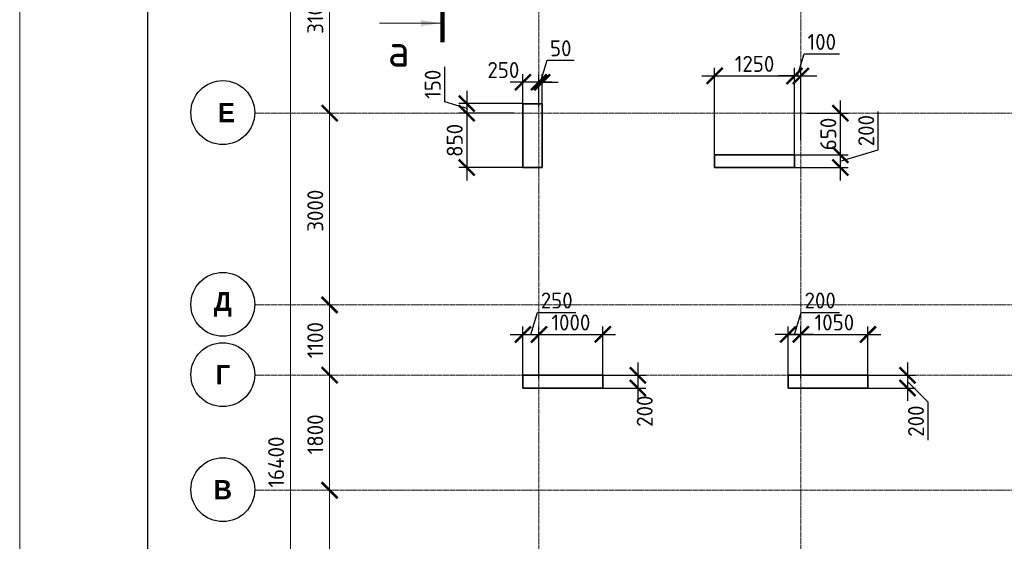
# Model space of a CAD drawing. Header units: millimetres. Extents: x 349531 to 1063351, y -131924 to 96186.
# Tile 18 of 230: x 433982 to 449396, y -34690 to -26529. Entities that reach past the tile are written whole.
import ezdxf

# ---------------------------------------------------------------- set-up
doc = ezdxf.new("R2010")
doc.units = ezdxf.units.MM
doc.linetypes.add('______5', pattern=[1100, 800, -100, 100, -100])
doc.linetypes.add('осевая', pattern=[50.8, 31.75, -6.35, 6.35, -6.35])
doc.layers.add('Колонна_ бетон', color=7, linetype='Continuous', lineweight=50, true_color=0xb4b496)
for name, color, linetype, lineweight in [('Конструкции 0.5', 5, 'Continuous', 50), ('Оси', 40, '______5', 18), ('размер', 1, 'Continuous', 25), ('РАЗМЕРЫ', 1, 'Continuous', 9), ('ТОНКИЕ', 7, 'Continuous', 9), ('Узлы', 7, 'Continuous', 0)]:
    doc.layers.add(name, color=color, linetype=linetype, lineweight=lineweight)
doc.layers.add('ТОЛСТЫЕ_ОСНОВНЫЕ', color=6, linetype='Continuous')
doc.styles.add('Century Gothic', font='GOTHIC.TTF')
doc.styles.add('GOST-2.304_Type-B', font='GOST_Common.ttf')
doc.dimstyles.new('СПДС', dxfattribs={"dimscale": 100, "dimtxt": 2.5, "dimasz": 2.5, "dimexe": 1.25, "dimexo": 0, "dimtad": 1, "dimdec": 0, "dimtxsty": 'GOST-2.304_Type-B', "dimblk": 'ARCHTICK', "dimcen": 2.5, "dimdle": 2, "dimadec": 0, "dimazin": 2, "dimtfac": 0.75, "dimtdec": 0, "dimtmove": 1, "dimatfit": 3, "dimfxl": 1, "dimtolj": 1, "dimarcsym": 1})

# ---------------------------------------------------------------- blocks, each defined once
blk = doc.blocks.new('_ArchTick')
at = {"color": 0, "linetype": 'ByBlock', "const_width": 0.15}
blk.add_lwpolyline([(-0.5, -0.5), (0.5, 0.5)], dxfattribs=at)
blk = doc.blocks.new('*D1693')
at = {"color": 0, "lineweight": -2, "transparency": 16777216}
for p, q in [((979756, -14893), (979756, 1907)), ((979756, 1707), (979881, 1707)), ((979756, -14693), (979881, -14693))]:
    blk.add_line(p, q, dxfattribs=at)
at = {"layer": 'DEFPOINTS', "color": 0, "transparency": 16777216}
for p in [(979756, 1707), (979756, 1707), (979756, -14693)]:
    blk.add_point(p, dxfattribs=at)
at = {"color": 0, "lineweight": -2, "transparency": 16777216, "xscale": 250, "yscale": 250, "zscale": 250}
for p, rotation in [((979756, 1707), 90), ((979756, -14693), 270)]:
    blk.add_blockref('_ArchTick', p, dxfattribs=dict(at, rotation=rotation))
at = {"color": 0, "transparency": 16777216, "insert": (979531, -6851), "char_height": 250, "width": 104166.67, "attachment_point": 5, "rotation": 90, "style": 'GOST-2.304_Type-B'}
blk.add_mtext('\\A1;16400', dxfattribs=at)
blk = doc.blocks.new('NSY101')
at = {"color": 0, "linetype": 'ByBlock', "lineweight": -2}
blk.add_circle((0, 0), 50, dxfattribs=at)
blk = doc.blocks.new('СЛОЖНЫЙ_ОБЪЕКТ_25')
at = {"layer": 'Оси', "color": 16, "linetype": 'Continuous', "lineweight": 25, "transparency": 33554687, "xscale": 9.999999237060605, "yscale": 9.999999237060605, "zscale": 9.999999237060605}
blk.add_blockref('NSY101', (-12319, -12597), dxfattribs=at)
at = {"layer": 'Оси', "color": 16, "linetype": 'Continuous', "lineweight": 25, "transparency": 33554687, "insert": (-12319, -12597), "char_height": 300, "width": 390, "attachment_point": 5, "style": 'Century Gothic'}
blk.add_mtext('\\A1;{\\fCentury Gothic|i0|b1;\\H300.000000;\\W1.000000;\\C16;В}\\P', dxfattribs=at)
blk = doc.blocks.new('СЛОЖНЫЙ_ОБЪЕКТ_26')
at = {"layer": 'Оси', "color": 16, "linetype": 'Continuous', "lineweight": 25, "transparency": 33554687, "xscale": 9.999999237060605, "yscale": 9.999999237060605, "zscale": 9.999999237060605}
blk.add_blockref('NSY101', (-12319, -10797), dxfattribs=at)
at = {"layer": 'Оси', "color": 16, "linetype": 'Continuous', "lineweight": 25, "transparency": 33554687, "insert": (-12319, -10797), "char_height": 300, "width": 345, "attachment_point": 5, "style": 'Century Gothic'}
blk.add_mtext('\\A1;{\\fCentury Gothic|i0|b1;\\H300.000000;\\W1.000000;\\C16;Г}\\P', dxfattribs=at)
blk = doc.blocks.new('СЛОЖНЫЙ_ОБЪЕКТ_27')
at = {"layer": 'Оси', "color": 16, "linetype": 'Continuous', "lineweight": 25, "transparency": 33554687, "xscale": 9.999999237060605, "yscale": 9.999999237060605, "zscale": 9.999999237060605}
blk.add_blockref('NSY101', (-12319, -9697), dxfattribs=at)
at = {"layer": 'Оси', "color": 16, "linetype": 'Continuous', "lineweight": 25, "transparency": 33554687, "insert": (-12319, -9697), "char_height": 300, "width": 470, "attachment_point": 5, "style": 'Century Gothic'}
blk.add_mtext('\\A1;{\\fCentury Gothic|i0|b1;\\H300.000000;\\W1.000000;\\C16;Д}\\P', dxfattribs=at)
blk = doc.blocks.new('СЛОЖНЫЙ_ОБЪЕКТ_62')
at = {"layer": 'Оси', "color": 16, "linetype": 'Continuous', "lineweight": 25, "transparency": 33554687, "xscale": 9.999999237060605, "yscale": 9.999999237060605, "zscale": 9.999999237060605}
blk.add_blockref('NSY101', (-12319, -6697), dxfattribs=at)
at = {"layer": 'Оси', "color": 16, "linetype": 'Continuous', "lineweight": 25, "transparency": 33554687, "insert": (-12319, -6697), "char_height": 300, "width": 480, "attachment_point": 5, "style": 'Century Gothic'}
blk.add_mtext('\\A1;{\\fCentury Gothic|i0|b1;\\H300.000000;\\W1.000000;\\C16; Е}\\P', dxfattribs=at)
blk = doc.blocks.new('*D1675')
at = {"color": 0, "lineweight": -2, "transparency": 16777216}
for p, q in [((980369, -9993), (980369, -7093)), ((980369, -7293), (980494, -7293)), ((980369, -9793), (980494, -9793))]:
    blk.add_line(p, q, dxfattribs=at)
at = {"layer": 'DEFPOINTS', "color": 0, "transparency": 16777216}
for p in [(980369, -7293), (980369, -7293), (980369, -9793)]:
    blk.add_point(p, dxfattribs=at)
at = {"color": 0, "lineweight": -2, "transparency": 16777216, "xscale": 250, "yscale": 250, "zscale": 250}
for p, rotation in [((980369, -7293), 90), ((980369, -9793), 270)]:
    blk.add_blockref('_ArchTick', p, dxfattribs=dict(at, rotation=rotation))
at = {"color": 0, "transparency": 16777216, "insert": (980144, -8568), "char_height": 250, "width": 83333.33, "attachment_point": 5, "rotation": 90, "style": 'GOST-2.304_Type-B'}
blk.add_mtext('\\A1;2500', dxfattribs=at)
blk = doc.blocks.new('*D1676')
at = {"color": 0, "lineweight": -2, "transparency": 16777216}
for p, q in [((980369, -7493), (980369, -5293)), ((980369, -5493), (980494, -5493)), ((980369, -7293), (980494, -7293))]:
    blk.add_line(p, q, dxfattribs=at)
at = {"layer": 'DEFPOINTS', "color": 0, "transparency": 16777216}
for p in [(980369, -5493), (980369, -5493), (980369, -7293)]:
    blk.add_point(p, dxfattribs=at)
at = {"color": 0, "lineweight": -2, "transparency": 16777216, "xscale": 250, "yscale": 250, "zscale": 250}
for p, rotation in [((980369, -5493), 90), ((980369, -7293), 270)]:
    blk.add_blockref('_ArchTick', p, dxfattribs=dict(at, rotation=rotation))
at = {"color": 0, "transparency": 16777216, "insert": (980144, -6418), "char_height": 250, "width": 83333.33, "attachment_point": 5, "rotation": 90, "style": 'GOST-2.304_Type-B'}
blk.add_mtext('\\A1;1800', dxfattribs=at)
blk = doc.blocks.new('*D1677')
at = {"color": 0, "lineweight": -2, "transparency": 16777216}
for p, q in [((980369, -5693), (980369, -4193)), ((980369, -4393), (980494, -4393)), ((980369, -5493), (980494, -5493))]:
    blk.add_line(p, q, dxfattribs=at)
at = {"layer": 'DEFPOINTS', "color": 0, "transparency": 16777216}
for p in [(980369, -4393), (980369, -4393), (980369, -5493)]:
    blk.add_point(p, dxfattribs=at)
at = {"color": 0, "lineweight": -2, "transparency": 16777216, "xscale": 250, "yscale": 250, "zscale": 250}
for p, rotation in [((980369, -4393), 90), ((980369, -5493), 270)]:
    blk.add_blockref('_ArchTick', p, dxfattribs=dict(at, rotation=rotation))
at = {"color": 0, "transparency": 16777216, "insert": (980144, -4943), "char_height": 250, "width": 83333.33, "attachment_point": 5, "rotation": 90, "style": 'GOST-2.304_Type-B'}
blk.add_mtext('\\A1;1100', dxfattribs=at)
blk = doc.blocks.new('*D1678')
at = {"color": 0, "lineweight": -2, "transparency": 16777216}
for p, q in [((980369, -4593), (980369, -1193)), ((980369, -1393), (980494, -1393)), ((980369, -4393), (980494, -4393))]:
    blk.add_line(p, q, dxfattribs=at)
at = {"layer": 'DEFPOINTS', "color": 0, "transparency": 16777216}
for p in [(980369, -1393), (980369, -1393), (980369, -4393)]:
    blk.add_point(p, dxfattribs=at)
at = {"color": 0, "lineweight": -2, "transparency": 16777216, "xscale": 250, "yscale": 250, "zscale": 250}
for p, rotation in [((980369, -1393), 90), ((980369, -4393), 270)]:
    blk.add_blockref('_ArchTick', p, dxfattribs=dict(at, rotation=rotation))
at = {"color": 0, "transparency": 16777216, "insert": (980144, -2918), "char_height": 250, "width": 83333.33, "attachment_point": 5, "rotation": 90, "style": 'GOST-2.304_Type-B'}
blk.add_mtext('\\A1;3000', dxfattribs=at)
blk = doc.blocks.new('*D1679')
at = {"color": 0, "lineweight": -2, "transparency": 16777216}
for p, q in [((980369, -1593), (980369, 1907)), ((979945, 1707), (980494, 1707)), ((980369, -1393), (980494, -1393))]:
    blk.add_line(p, q, dxfattribs=at)
at = {"layer": 'DEFPOINTS', "color": 0, "transparency": 16777216}
for p in [(979945, 1707), (980369, 1707), (980369, -1393)]:
    blk.add_point(p, dxfattribs=at)
at = {"color": 0, "lineweight": -2, "transparency": 16777216, "xscale": 250, "yscale": 250, "zscale": 250}
for p, rotation in [((980369, 1707), 90), ((980369, -1393), 270)]:
    blk.add_blockref('_ArchTick', p, dxfattribs=dict(at, rotation=rotation))
at = {"color": 0, "transparency": 16777216, "insert": (980144, 157), "char_height": 250, "width": 83333.33, "attachment_point": 5, "rotation": 90, "style": 'GOST-2.304_Type-B'}
blk.add_mtext('\\A1;3100', dxfattribs=at)
blk = doc.blocks.new('*D852')
at = {"layer": 'DEFPOINTS', "color": 0, "transparency": 16777216}
for p in [(441861, -27842, 360), (440980, -27992), (441716, -27992)]:
    blk.add_point(p, dxfattribs=at)
at = {"layer": 'РАЗМЕРЫ', "color": 0, "lineweight": -2, "transparency": 16777216}
for p, q in [((440636, -27814), (440636, -27264)), ((440980, -27642), (440980, -28192)), ((440980, -27917), (440636, -27814)), ((441861, -27842), (440855, -27842)), ((441716, -27992), (440855, -27992))]:
    blk.add_line(p, q, dxfattribs=at)
at = {"layer": 'РАЗМЕРЫ', "color": 0, "lineweight": -2, "transparency": 16777216, "xscale": 250, "yscale": 250, "zscale": 250}
for p, rotation in [((440980, -27842), 90), ((440980, -27992), 270)]:
    blk.add_blockref('_ArchTick', p, dxfattribs=dict(at, rotation=rotation))
at = {"layer": 'РАЗМЕРЫ', "color": 0, "transparency": 16777216, "insert": (440448, -27539), "char_height": 250, "attachment_point": 5, "rotation": 90, "style": 'GOST-2.304_Type-B'}
blk.add_mtext('\\A1;150', dxfattribs=at)
blk = doc.blocks.new('*D853')
at = {"layer": 'DEFPOINTS', "color": 0, "transparency": 16777216}
for p in [(441471, -27992), (440980, -28842), (441861, -28842, 360)]:
    blk.add_point(p, dxfattribs=at)
at = {"layer": 'РАЗМЕРЫ', "color": 0, "lineweight": -2, "transparency": 16777216}
for p, q in [((440980, -27792), (440980, -29042)), ((441471, -27992), (440855, -27992)), ((441861, -28842), (440855, -28842))]:
    blk.add_line(p, q, dxfattribs=at)
at = {"layer": 'РАЗМЕРЫ', "color": 0, "lineweight": -2, "transparency": 16777216, "xscale": 250, "yscale": 250, "zscale": 250}
for p, rotation in [((440980, -27992), 90), ((440980, -28842), 270)]:
    blk.add_blockref('_ArchTick', p, dxfattribs=dict(at, rotation=rotation))
at = {"layer": 'РАЗМЕРЫ', "color": 0, "transparency": 16777216, "insert": (440792, -28417), "char_height": 250, "attachment_point": 5, "rotation": 90, "style": 'GOST-2.304_Type-B'}
blk.add_mtext('\\A1;850', dxfattribs=at)
blk = doc.blocks.new('*D854')
at = {"layer": 'DEFPOINTS', "color": 0, "transparency": 16777216}
for p in [(446111, -27408), (444861, -28692), (446111, -28692)]:
    blk.add_point(p, dxfattribs=at)
at = {"layer": 'РАЗМЕРЫ', "color": 0, "lineweight": -2, "transparency": 16777216}
for p, q in [((444661, -27408), (446311, -27408)), ((444861, -28692), (444861, -27283)), ((446111, -28692), (446111, -27283))]:
    blk.add_line(p, q, dxfattribs=at)
at = {"layer": 'РАЗМЕРЫ', "color": 0, "lineweight": -2, "transparency": 16777216, "xscale": 250, "yscale": 250, "zscale": 250, "rotation": 180}
blk.add_blockref('_ArchTick', (444861, -27408), dxfattribs=at)
at = {"layer": 'РАЗМЕРЫ', "color": 0, "lineweight": -2, "transparency": 16777216, "xscale": 250, "yscale": 250, "zscale": 250}
blk.add_blockref('_ArchTick', (446111, -27408), dxfattribs=at)
at = {"layer": 'РАЗМЕРЫ', "color": 0, "transparency": 16777216, "insert": (445486, -27220), "char_height": 250, "attachment_point": 5, "style": 'GOST-2.304_Type-B'}
blk.add_mtext('\\A1;1250', dxfattribs=at)
blk = doc.blocks.new('*D855')
at = {"layer": 'DEFPOINTS', "color": 0, "transparency": 16777216}
for p in [(446211, -27408), (446111, -28413), (446211, -28413)]:
    blk.add_point(p, dxfattribs=at)
at = {"layer": 'РАЗМЕРЫ', "color": 0, "lineweight": -2, "transparency": 16777216}
for p, q in [((446161, -27408), (446264, -27064)), ((446264, -27064), (446814, -27064)), ((446111, -27408), (445861, -27408)), ((446111, -28413), (446111, -27283)), ((446111, -27408), (446211, -27408)), ((446211, -28413), (446211, -27283)), ((446211, -27408), (446461, -27408))]:
    blk.add_line(p, q, dxfattribs=at)
at = {"layer": 'РАЗМЕРЫ', "color": 0, "lineweight": -2, "transparency": 16777216, "xscale": 250, "yscale": 250, "zscale": 250}
blk.add_blockref('_ArchTick', (446111, -27408), dxfattribs=at)
at = {"layer": 'РАЗМЕРЫ', "color": 0, "lineweight": -2, "transparency": 16777216, "xscale": 250, "yscale": 250, "zscale": 250, "rotation": 180}
blk.add_blockref('_ArchTick', (446211, -27408), dxfattribs=at)
at = {"layer": 'РАЗМЕРЫ', "color": 0, "transparency": 16777216, "insert": (446539, -26876), "char_height": 250, "attachment_point": 5, "style": 'GOST-2.304_Type-B'}
blk.add_mtext('\\A1;100', dxfattribs=at)
blk = doc.blocks.new('*D856')
at = {"layer": 'DEFPOINTS', "color": 0, "transparency": 16777216}
for p in [(446297, -27992, -560), (446111, -28642, -200), (446828, -28642)]:
    blk.add_point(p, dxfattribs=at)
at = {"layer": 'РАЗМЕРЫ', "color": 0, "lineweight": -2, "transparency": 16777216}
for p, q in [((446828, -27792), (446828, -28842)), ((446297, -27992), (446953, -27992)), ((446111, -28642), (446953, -28642))]:
    blk.add_line(p, q, dxfattribs=at)
at = {"layer": 'РАЗМЕРЫ', "color": 0, "lineweight": -2, "transparency": 16777216, "xscale": 250, "yscale": 250, "zscale": 250}
for p, rotation in [((446828, -27992), 90), ((446828, -28642), 270)]:
    blk.add_blockref('_ArchTick', p, dxfattribs=dict(at, rotation=rotation))
at = {"layer": 'РАЗМЕРЫ', "color": 0, "transparency": 16777216, "insert": (446641, -28317), "char_height": 250, "attachment_point": 5, "rotation": 90, "style": 'GOST-2.304_Type-B'}
blk.add_mtext('\\A1;650', dxfattribs=at)
blk = doc.blocks.new('*D857')
at = {"layer": 'DEFPOINTS', "color": 0, "transparency": 16777216}
for p in [(446383, -28642), (446071, -28842, -200), (446828, -28842)]:
    blk.add_point(p, dxfattribs=at)
at = {"layer": 'РАЗМЕРЫ', "color": 0, "lineweight": -2, "transparency": 16777216}
for p, q in [((447422, -28564), (447422, -27964)), ((446828, -28442), (446828, -29042)), ((446383, -28642), (446953, -28642)), ((446828, -28742), (447422, -28564)), ((446071, -28842), (446953, -28842))]:
    blk.add_line(p, q, dxfattribs=at)
at = {"layer": 'РАЗМЕРЫ', "color": 0, "lineweight": -2, "transparency": 16777216, "xscale": 250, "yscale": 250, "zscale": 250}
for p, rotation in [((446828, -28642), 90), ((446828, -28842), 270)]:
    blk.add_blockref('_ArchTick', p, dxfattribs=dict(at, rotation=rotation))
at = {"layer": 'РАЗМЕРЫ', "color": 0, "transparency": 16777216, "insert": (447234, -28264), "char_height": 250, "attachment_point": 5, "rotation": 90, "style": 'GOST-2.304_Type-B'}
blk.add_mtext('\\A1;200', dxfattribs=at)
blk = doc.blocks.new('*D864')
at = {"layer": 'DEFPOINTS', "color": 0, "transparency": 16777216}
for p in [(442111, -31453), (441861, -32142), (442111, -32142)]:
    blk.add_point(p, dxfattribs=at)
at = {"layer": 'РАЗМЕРЫ', "color": 0, "lineweight": -2, "transparency": 16777216}
for p, q in [((441986, -31453), (442089, -31109)), ((442089, -31109), (442689, -31109)), ((441861, -32142), (441861, -31328)), ((442111, -32142), (442111, -31328)), ((441661, -31453), (442311, -31453))]:
    blk.add_line(p, q, dxfattribs=at)
at = {"layer": 'РАЗМЕРЫ', "color": 0, "lineweight": -2, "transparency": 16777216, "xscale": 250, "yscale": 250, "zscale": 250, "rotation": 180}
blk.add_blockref('_ArchTick', (441861, -31453), dxfattribs=at)
at = {"layer": 'РАЗМЕРЫ', "color": 0, "lineweight": -2, "transparency": 16777216, "xscale": 250, "yscale": 250, "zscale": 250}
blk.add_blockref('_ArchTick', (442111, -31453), dxfattribs=at)
at = {"layer": 'РАЗМЕРЫ', "color": 0, "transparency": 16777216, "insert": (442389, -30922), "char_height": 250, "attachment_point": 5, "style": 'GOST-2.304_Type-B'}
blk.add_mtext('\\A1;250', dxfattribs=at)
blk = doc.blocks.new('*D865')
at = {"layer": 'DEFPOINTS', "color": 0, "transparency": 16777216}
for p in [(443111, -31453), (442111, -32142), (443111, -32142)]:
    blk.add_point(p, dxfattribs=at)
at = {"layer": 'РАЗМЕРЫ', "color": 0, "lineweight": -2, "transparency": 16777216}
for p, q in [((442111, -32142), (442111, -31328)), ((443111, -32142), (443111, -31328)), ((441911, -31453), (443311, -31453))]:
    blk.add_line(p, q, dxfattribs=at)
at = {"layer": 'РАЗМЕРЫ', "color": 0, "lineweight": -2, "transparency": 16777216, "xscale": 250, "yscale": 250, "zscale": 250, "rotation": 180}
blk.add_blockref('_ArchTick', (442111, -31453), dxfattribs=at)
at = {"layer": 'РАЗМЕРЫ', "color": 0, "lineweight": -2, "transparency": 16777216, "xscale": 250, "yscale": 250, "zscale": 250}
blk.add_blockref('_ArchTick', (443111, -31453), dxfattribs=at)
at = {"layer": 'РАЗМЕРЫ', "color": 0, "transparency": 16777216, "insert": (442611, -31266), "char_height": 250, "attachment_point": 5, "style": 'GOST-2.304_Type-B'}
blk.add_mtext('\\A1;1000', dxfattribs=at)
blk = doc.blocks.new('*D866')
at = {"layer": 'DEFPOINTS', "color": 0, "transparency": 16777216}
for p in [(446011, -31453), (446011, -32142), (446211, -32142)]:
    blk.add_point(p, dxfattribs=at)
at = {"layer": 'РАЗМЕРЫ', "color": 0, "lineweight": -2, "transparency": 16777216}
for p, q in [((446111, -31453), (446214, -31109)), ((446214, -31109), (446814, -31109)), ((446011, -32142), (446011, -31328)), ((446211, -32142), (446211, -31328)), ((446411, -31453), (445811, -31453))]:
    blk.add_line(p, q, dxfattribs=at)
at = {"layer": 'РАЗМЕРЫ', "color": 0, "lineweight": -2, "transparency": 16777216, "xscale": 250, "yscale": 250, "zscale": 250, "rotation": 180}
blk.add_blockref('_ArchTick', (446011, -31453), dxfattribs=at)
at = {"layer": 'РАЗМЕРЫ', "color": 0, "lineweight": -2, "transparency": 16777216, "xscale": 250, "yscale": 250, "zscale": 250}
blk.add_blockref('_ArchTick', (446211, -31453), dxfattribs=at)
at = {"layer": 'РАЗМЕРЫ', "color": 0, "transparency": 16777216, "insert": (446514, -30922), "char_height": 250, "attachment_point": 5, "style": 'GOST-2.304_Type-B'}
blk.add_mtext('\\A1;200', dxfattribs=at)
blk = doc.blocks.new('*D867')
at = {"layer": 'DEFPOINTS', "color": 0, "transparency": 16777216}
for p in [(447261, -31453), (446211, -32011), (447261, -32142, -360)]:
    blk.add_point(p, dxfattribs=at)
at = {"layer": 'РАЗМЕРЫ', "color": 0, "lineweight": -2, "transparency": 16777216}
for p, q in [((446211, -32011), (446211, -31328)), ((447261, -32142), (447261, -31328)), ((446011, -31453), (447461, -31453))]:
    blk.add_line(p, q, dxfattribs=at)
at = {"layer": 'РАЗМЕРЫ', "color": 0, "lineweight": -2, "transparency": 16777216, "xscale": 250, "yscale": 250, "zscale": 250, "rotation": 180}
blk.add_blockref('_ArchTick', (446211, -31453), dxfattribs=at)
at = {"layer": 'РАЗМЕРЫ', "color": 0, "lineweight": -2, "transparency": 16777216, "xscale": 250, "yscale": 250, "zscale": 250}
blk.add_blockref('_ArchTick', (447261, -31453), dxfattribs=at)
at = {"layer": 'РАЗМЕРЫ', "color": 0, "transparency": 16777216, "insert": (446736, -31266), "char_height": 250, "attachment_point": 5, "style": 'GOST-2.304_Type-B'}
blk.add_mtext('\\A1;1050', dxfattribs=at)
blk = doc.blocks.new('*D868')
at = {"layer": 'DEFPOINTS', "color": 0, "transparency": 16777216}
for p in [(447261, -32092), (447261, -32292), (447880, -32292)]:
    blk.add_point(p, dxfattribs=at)
at = {"layer": 'РАЗМЕРЫ', "color": 0, "lineweight": -2, "transparency": 16777216}
for p, q in [((447880, -31892), (447880, -32492)), ((447261, -32092), (448005, -32092)), ((447880, -32192), (448201, -32509)), ((447261, -32292), (448005, -32292)), ((448201, -32509), (448201, -33109))]:
    blk.add_line(p, q, dxfattribs=at)
at = {"layer": 'РАЗМЕРЫ', "color": 0, "lineweight": -2, "transparency": 16777216, "xscale": 250, "yscale": 250, "zscale": 250}
for p, rotation in [((447880, -32092), 90), ((447880, -32292), 270)]:
    blk.add_blockref('_ArchTick', p, dxfattribs=dict(at, rotation=rotation))
at = {"layer": 'РАЗМЕРЫ', "color": 0, "transparency": 16777216, "insert": (448014, -32809), "char_height": 250, "attachment_point": 5, "rotation": 90, "style": 'GOST-2.304_Type-B'}
blk.add_mtext('\\A1;200', dxfattribs=at)
blk = doc.blocks.new('*D869')
at = {"layer": 'DEFPOINTS', "color": 0, "transparency": 16777216}
for p in [(443046, -32092, -360), (443111, -32292, -360), (443660, -32292)]:
    blk.add_point(p, dxfattribs=at)
at = {"layer": 'РАЗМЕРЫ', "color": 0, "lineweight": -2, "transparency": 16777216}
for p, q in [((443660, -31892), (443660, -32492)), ((443046, -32092), (443785, -32092)), ((443111, -32292), (443785, -32292))]:
    blk.add_line(p, q, dxfattribs=at)
at = {"layer": 'РАЗМЕРЫ', "color": 0, "lineweight": -2, "transparency": 16777216, "xscale": 250, "yscale": 250, "zscale": 250}
for p, rotation in [((443660, -32092), 90), ((443660, -32292), 270)]:
    blk.add_blockref('_ArchTick', p, dxfattribs=dict(at, rotation=rotation))
at = {"layer": 'РАЗМЕРЫ', "color": 0, "transparency": 16777216, "insert": (443767, -32654), "char_height": 250, "attachment_point": 5, "rotation": 90, "style": 'GOST-2.304_Type-B'}
blk.add_mtext('\\A1;200', dxfattribs=at)
blk = doc.blocks.new('*D1046')
at = {"layer": 'DEFPOINTS', "color": 0, "transparency": 16777216}
for p in [(442111, -27508), (442111, -27892, -200), (442161, -27892)]:
    blk.add_point(p, dxfattribs=at)
at = {"layer": 'размер', "color": 0, "lineweight": -2, "transparency": 16777216}
for p, q in [((442136, -27508), (442239, -27164)), ((442239, -27164), (442664, -27164)), ((442111, -27892), (442111, -27383)), ((442161, -27892), (442161, -27383)), ((442111, -27508), (441861, -27508)), ((442161, -27508), (442111, -27508)), ((442161, -27508), (442111, -27508)), ((442161, -27508), (442411, -27508))]:
    blk.add_line(p, q, dxfattribs=at)
at = {"layer": 'размер', "color": 0, "lineweight": -2, "transparency": 16777216, "xscale": 250, "yscale": 250, "zscale": 250}
blk.add_blockref('_ArchTick', (442111, -27508), dxfattribs=at)
at = {"layer": 'размер', "color": 0, "lineweight": -2, "transparency": 16777216, "xscale": 250, "yscale": 250, "zscale": 250, "rotation": 180}
blk.add_blockref('_ArchTick', (442161, -27508), dxfattribs=at)
at = {"layer": 'размер', "color": 0, "transparency": 16777216, "insert": (442452, -26976), "char_height": 250, "attachment_point": 5, "style": 'GOST-2.304_Type-B'}
blk.add_mtext('\\A1;50', dxfattribs=at)
blk = doc.blocks.new('*D1047')
at = {"layer": 'DEFPOINTS', "color": 0, "transparency": 16777216}
for p in [(441861, -27508), (441861, -27892, -200), (442111, -27810)]:
    blk.add_point(p, dxfattribs=at)
at = {"layer": 'размер', "color": 0, "lineweight": -2, "transparency": 16777216}
for p, q in [((441861, -27892), (441861, -27383)), ((442111, -27810), (442111, -27383)), ((442311, -27508), (441661, -27508))]:
    blk.add_line(p, q, dxfattribs=at)
at = {"layer": 'размер', "color": 0, "lineweight": -2, "transparency": 16777216, "xscale": 250, "yscale": 250, "zscale": 250, "rotation": 180}
blk.add_blockref('_ArchTick', (441861, -27508), dxfattribs=at)
at = {"layer": 'размер', "color": 0, "lineweight": -2, "transparency": 16777216, "xscale": 250, "yscale": 250, "zscale": 250}
blk.add_blockref('_ArchTick', (442111, -27508), dxfattribs=at)
at = {"layer": 'размер', "color": 0, "transparency": 16777216, "insert": (441554, -27316), "char_height": 250, "attachment_point": 5, "style": 'GOST-2.304_Type-B'}
blk.add_mtext('\\A1;250', dxfattribs=at)
blk = doc.blocks.new('*U1378')
at = {"layer": 'ТОЛСТЫЕ_ОСНОВНЫЕ', "color": 6}
blk.add_lwpolyline([(20, 5), (836, 5), (836, 589), (20, 589)], close=True, dxfattribs=at)
at = {"layer": 'ТОНКИЕ'}
blk.add_lwpolyline([(0, 0), (841, 0), (841, 594), (0, 594)], close=True, dxfattribs=at)
blk = doc.blocks.new('стены техподполья')
at = {"layer": 'Колонна_ бетон', "color": 180, "linetype": 'Continuous', "lineweight": 35, "transparency": 33554687}
for p, q in [((456686, -4594), (456686, -3594)), ((456686, -3594), (456686, -3594)), ((456686, -3594), (456986, -3594)), ((456986, -3594), (456986, -3594)), ((456986, -3594), (456986, -4594)), ((459686, -4394), (459686, -4394)), ((459686, -4394), (459686, -4594)), ((459686, -4394), (460936, -4394)), ((460936, -4394), (460936, -4394)), ((460936, -4394), (460936, -4594)), ((456986, -4594), (456686, -4594)), ((456686, -4594), (456686, -4594)), ((456986, -4594), (456986, -4594)), ((459686, -4594), (459686, -4594)), ((459686, -4594), (460936, -4594)), ((460936, -4594), (460936, -4594)), ((456686, -8044), (456686, -7844)), ((456686, -7844), (456686, -7844)), ((457936, -7844), (456686, -7844)), ((457936, -7844), (457936, -7844)), ((457936, -8044), (457936, -7844)), ((460836, -7844), (460836, -7844)), ((460836, -8044), (460836, -7844)), ((460836, -7844), (462086, -7844)), ((462086, -7844), (462086, -7844)), ((462086, -7844), (462086, -8044)), ((457936, -8044), (456686, -8044)), ((456686, -8044), (456686, -8044)), ((457936, -8044), (457936, -8044)), ((462086, -8044), (460836, -8044)), ((460836, -8044), (460836, -8044)), ((462086, -8044), (462086, -8044))]:
    blk.add_line(p, q, dxfattribs=at)
blk = doc.blocks.new('оси2')
at = {"layer": 'Оси', "color": 16, "linetype": 'осевая', "lineweight": 0, "transparency": 33554687}
for p, q in [((983645.5, 5465.4), (983645.8, -20755.1)), ((987745.5, 5465.4), (987745.5, -20739.3)), ((979200, -1392.9), (1032582.1, -1392.9)), ((979200, -4392.9), (1032582.1, -4392.9)), ((979200, -5492.9), (1032582.1, -5492.9)), ((979200, -7292.9), (1032582.1, -7292.9))]:
    blk.add_line(p, q, dxfattribs=at)
at = {"layer": 'Оси', "color": 16, "linetype": 'Continuous', "lineweight": 25, "transparency": 33554687}
for name in ['СЛОЖНЫЙ_ОБЪЕКТ_62', 'СЛОЖНЫЙ_ОБЪЕКТ_27', 'СЛОЖНЫЙ_ОБЪЕКТ_26', 'СЛОЖНЫЙ_ОБЪЕКТ_25']:
    blk.add_blockref(name, (991015, 5314), dxfattribs=at)
for base, p1, p2, picture, middle in [((979756.2, 1707.1), (979756.2, -14692.9), (979756.2, 1707.1), '*D1693', (979756.2, -6851.5)), ((980368.8, 1707.1), (980368.8, -1392.9), (979945.2, 1707.1), '*D1679', (980368.8, 157.1)), ((980368.8, -1392.9), (980368.8, -4392.9), (980368.8, -1392.9), '*D1678', (980368.8, -2918)), ((980368.8, -4392.9), (980368.8, -5492.9), (980368.8, -4392.9), '*D1677', (980368.8, -4942.9)), ((980368.8, -5492.9), (980368.8, -7292.9), (980368.8, -5492.9), '*D1676', (980368.8, -6418)), ((980368.8, -7292.9), (980368.8, -9792.9), (980368.8, -7292.9), '*D1675', (980368.8, -8568))]:
    dim = blk.add_linear_dim(base=base, p1=p1, p2=p2, angle=90, dimstyle='СПДС', override={"dimgap": 1})
    dim.commit()
    dim.dimension.update_dxf_attribs({"geometry": picture, "text_midpoint": middle, "dimtype": 160})

msp = doc.modelspace()

# ---------------------------------------------------------------- linework, layer by layer
at = {"layer": 'Узлы', "color": 1, "linetype": 'Continuous', "lineweight": 0}
msp.add_line((440565.4, -26582.3, -720), (439615.4, -26582.3, -720), dxfattribs=at)
at = {"layer": 'Узлы', "color": 1, "linetype": 'Continuous', "lineweight": 0, "const_width": 70, "elevation": -720}
msp.add_lwpolyline([(440600.4, -26882.3), (440600.4, -25882.3)], dxfattribs=at)
at = {"layer": 'Узлы', "color": 1, "linetype": 'Continuous', "lineweight": 0}
msp.add_solid([(440565.4, -26582.3, -720), (440265, -26632.6, -720), (440265, -26532, -720)], dxfattribs=at)

# ---------------------------------------------------------------- block references
at = {"xscale": 100, "yscale": 100, "zscale": 100}
msp.add_blockref('*U1378', (433982.1, -77177.1, 3100), dxfattribs=at)
at = {"layer": 'Конструкции 0.5'}
msp.add_blockref('стены техподполья', (-14825, -24248.4, 160), dxfattribs=at)
at = {"layer": 'РАЗМЕРЫ'}
msp.add_blockref('оси2', (-541534.6, -26599.1, -200), dxfattribs=at)

# ---------------------------------------------------------------- texts
at = {"layer": 'Узлы', "color": 1, "linetype": 'Continuous', "lineweight": 0, "insert": (439915.4, -27012.3, -720), "char_height": 500, "attachment_point": 5, "style": 'GOST-2.304_Type-B'}
msp.add_mtext_dynamic_manual_height_columns('а', width=723.88, gutter_width=25, heights=[0], dxfattribs=at)

# ---------------------------------------------------------------- dimensions: what is measured, and where the dimension line sits
at = {"layer": 'размер'}
dim = msp.add_linear_dim(base=(442111, -27507.7), p1=(442161, -27892), p2=(442111, -27892, -200), dimstyle='СПДС', dxfattribs=at)
dim.commit()
dim.dimension.update_dxf_attribs({"geometry": '*D1046', "text_midpoint": (442301.6, -26976.4)})
dim = msp.add_linear_dim(base=(441861, -27507.7), p1=(442111, -27810.1), p2=(441861, -27892, -200), dimstyle='СПДС', dxfattribs=at)
dim.commit()
dim.dimension.update_dxf_attribs({"geometry": '*D1047', "text_midpoint": (441553.6, -27503), "dimtype": 160})
at = {"layer": 'РАЗМЕРЫ'}
for base, p1, p2, picture, middle in [((446210.8, -27407.6, 360), (446111, -28413.1, 360), (446210.8, -28413.1, 360), '*D855', (446326.5, -26876.4, 360)), ((446111, -27407.6, 360), (444861, -28692, 360), (446111, -28692, 360), '*D854', (445486, -27220.1, 360)), ((442110.8, -31453.1, 360), (441861, -32141.9, 360), (442110.8, -32142, 360), '*D864', (442151.5, -30921.9, 360)), ((446011, -31453.1, 360), (446210.8, -32142, 360), (446011, -32141.9, 360), '*D866', (446276.5, -30921.9, 360)), ((443111, -31453.1, 360), (442110.8, -32142, 360), (443111, -32141.9, 360), '*D865', (442610.9, -31265.6, 360)), ((447261, -31453.1, 360), (446210.8, -32010.6, 360), (447261, -32142, 0), '*D867', (446735.9, -31265.6, 360))]:
    dim = msp.add_linear_dim(base=base, p1=p1, p2=p2, dimstyle='СПДС', override={"dimtofl": 0}, dxfattribs=at)
    dim.commit()
    dim.dimension.update_dxf_attribs({"geometry": picture, "text_midpoint": middle})
for base, p1, p2, picture, middle in [((440979.6, -27992, -200), (441861, -27842, 160), (441715.5, -27992, -200), '*D852', (440448.3, -27751.3, -200)), ((440979.6, -28842, -200), (441471.1, -27992, -200), (441861, -28842, 160), '*D853', (440792.1, -28417, -200)), ((446828, -28642, 360), (446296.9, -27992, -200), (446111, -28642, 160), '*D856', (446640.5, -28317, 360)), ((446828, -28842, 360), (446383, -28642, 360), (446070.6, -28842, 160), '*D857', (447234.3, -28501.3, 360))]:
    dim = msp.add_linear_dim(base=base, p1=p1, p2=p2, angle=90, dimstyle='СПДС', override={"dimtofl": 0}, dxfattribs=at)
    dim.commit()
    dim.dimension.update_dxf_attribs({"geometry": picture, "text_midpoint": middle})
for base, p1, p2, picture, middle in [((443659.5, -32291.6, 360), (443046, -32091.6, 0), (443111, -32291.6, 0), '*D869', (443954.7, -32654.3, 360)), ((447880, -32291.9, 360), (447261, -32092, 360), (447261, -32291.9, 360), '*D868', (448201.5, -32571.7, 360))]:
    dim = msp.add_linear_dim(base=base, p1=p1, p2=p2, angle=90, dimstyle='СПДС', override={"dimtofl": 0}, dxfattribs=at)
    dim.commit()
    dim.dimension.update_dxf_attribs({"geometry": picture, "text_midpoint": middle, "dimtype": 160})

doc.saveas('drawing.dxf')
